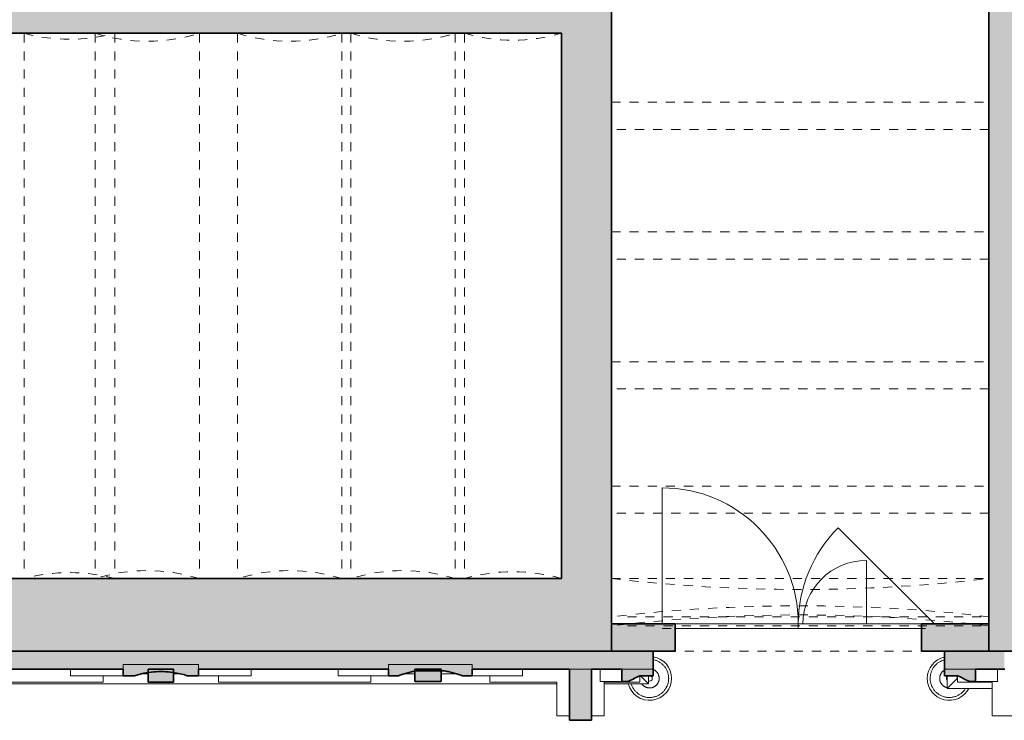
# Model space of a CAD drawing. Header units: metres. Extents: x -0.2 to 44.7, y -1.1 to 28.
# Tile 4 of 11: x 11.1 to 22, y -0.2 to 7.5. Entities that reach past the tile are written whole.
import ezdxf

# ---------------------------------------------------------------- set-up
doc = ezdxf.new("R2010")
doc.units = ezdxf.units.M
doc.linetypes.add('AV - Cerch_ 1 tecka 4mm', pattern=[0.006, 0.004, -0.001, 0, -0.001])
doc.layers.add('AV-SRAFY', color=7, linetype='Continuous', lineweight=35)
doc.layers.add('AV-STAVBA', color=7, linetype='Continuous', lineweight=18)

# ---------------------------------------------------------------- blocks, each defined once
blk = doc.blocks.new('GM_Otvor s klenutým nadpražím - 4160x5200-1335175-1NP mezipatro')
at = {"layer": 'AV-STAVBA', "color": 254, "linetype": 'AV - Cerch_ 1 tecka 4mm', "lineweight": 13, "true_color": 0xcccccc}
for p, q in [((-2.08, 0.45), (2.08, 0.45)), ((1.996, -0.07), (-1.996, -0.07))]:
    blk.add_line(p, q, dxfattribs=at)
for centre, start, end in [((0, 18.417), 263.3963, 276.6037), ((0, -18.037), 83.3963, 96.6037)]:
    blk.add_arc(centre, 18.087, start, end, dxfattribs=at)
blk = doc.blocks.new('DO_2_Ocel__členěné dřevěné vrata - 1500x1970-1358107-1NP mezipatro')
at = {"layer": 'AV-STAVBA', "color": 254, "true_color": 0xcccccc}
for p, q in [((-1.5, 1.65), (-1.5, 0.15)), ((1.5, 0.15), (0.439, 1.211)), ((0.75, 0.85), (0.75, 0.15)), ((-1.356, 0.15), (1.356, 0.15)), ((0, 0.15), (0, 0.1)), ((-1.356, 0.1), (1.356, 0.1))]:
    blk.add_line(p, q, dxfattribs=at)
at = {"layer": 'AV-STAVBA', "color": 254, "linetype": 'AV - Cerch_ 1 tecka 4mm', "true_color": 0xcccccc}
for p, q in [((-1.65, 0.15), (1.65, 0.15)), ((-1.5, 0.15), (1.5, 0.15)), ((-1.5, 0.1), (1.5, 0.1)), ((1.65, -0.15), (-1.65, -0.15))]:
    blk.add_line(p, q, dxfattribs=at)
at = {"layer": 'AV-STAVBA', "color": 254, "true_color": 0xcccccc}
for centre, radius, start, end in [((-1.5, 0.15), 1.5, 360, 90), ((1.5, 0.15), 1.5, 135, 180), ((0.75, 0.15), 0.7, 90, 180)]:
    blk.add_arc(centre, radius, start, end, dxfattribs=at)
blk = doc.blocks.new('GM_Void_valená klenba - GM_Void_valená klenba-1557067-1NP mezipatro')
at = {"layer": 'AV-STAVBA', "color": 254, "linetype": 'AV - Cerch_ 1 tecka 4mm', "lineweight": 13, "true_color": 0xcccccc}
for p, q in [((-0.5, 3.005), (-0.5, -3.005)), ((-0.5, 3.005), (0.5, 3.005)), ((0.5, 3.005), (0.5, -3.005)), ((-0.5, -3.005), (0.5, -3.005))]:
    blk.add_line(p, q, dxfattribs=at)
for centre, start, end in [((0, 4.869), 254.9853, 285.0147), ((0, -4.869), 74.9853, 105.0147)]:
    blk.add_arc(centre, 1.93, start, end, dxfattribs=at)
blk = doc.blocks.new('GM_Void_valená klenba - GM_Void_valená klenba-1557066-1NP mezipatro')
at = {"layer": 'AV-STAVBA', "color": 254, "linetype": 'AV - Cerch_ 1 tecka 4mm', "lineweight": 13, "true_color": 0xcccccc}
for p, q in [((-0.575, 3.005), (-0.575, -3.005)), ((-0.575, 3.005), (0.575, 3.005)), ((0.575, 3.005), (0.575, -3.005)), ((-0.575, -3.005), (0.575, -3.005))]:
    blk.add_line(p, q, dxfattribs=at)
for centre, start, end in [((0, 4.847), 252.6668, 287.3332), ((0, -4.847), 72.6668, 107.3332)]:
    blk.add_arc(centre, 1.93, start, end, dxfattribs=at)
blk = doc.blocks.new('GM_Void_valená klenba - GM_Void_valená klenba-1557065-1NP mezipatro')
at = {"layer": 'AV-STAVBA', "color": 254, "linetype": 'AV - Cerch_ 1 tecka 4mm', "lineweight": 13, "true_color": 0xcccccc}
for p, q in [((-0.535, 3.005), (-0.535, -3.005)), ((-0.535, 3.005), (0.535, 3.005)), ((0.535, 3.005), (0.535, -3.005)), ((-0.535, -3.005), (0.535, -3.005))]:
    blk.add_line(p, q, dxfattribs=at)
for centre, start, end in [((0, 4.859), 253.9067, 286.0933), ((0, -4.859), 73.9067, 106.0933)]:
    blk.add_arc(centre, 1.93, start, end, dxfattribs=at)
blk = doc.blocks.new('SFR_Trám_obdelník - 300x380-1644687-1NP mezipatro')
at = {"layer": 'AV-STAVBA', "color": 254, "linetype": 'AV - Cerch_ 1 tecka 4mm', "lineweight": 13, "true_color": 0xcccccc}
for p, q in [((-2.08, -0.15), (-2.08, 0.15)), ((-2.08, 0.15), (2.08, 0.15)), ((2.08, 0.15), (2.08, -0.15)), ((2.08, -0.15), (-2.08, -0.15))]:
    blk.add_line(p, q, dxfattribs=at)
blk = doc.blocks.new('Zdobná fasáda 1NP - Zdobná fasáda 1NP-1554848-1NP mezipatro')
at = {"layer": 'AV-STAVBA', "true_color": 0xcccccc}
for points in [[(12.991, 0.278), (13.115, 0.278), (13.115, 0.403), (12.285, 0.403), (12.285, 0.278), (12.41, 0.278), (12.461, 0.293), (12.513, 0.305), (12.566, 0.314), (12.62, 0.32), (12.673, 0.323), (12.727, 0.323), (12.78, 0.32), (12.834, 0.314), (12.887, 0.305), (12.939, 0.293)], [(12.84, 0.206), (12.84, 0.348), (12.56, 0.348), (12.56, 0.206)], [(15.276, 0.278), (15.32, 0.278), (15.37, 0.295), (15.422, 0.31), (15.474, 0.323), (15.527, 0.332), (15.813, 0.332), (15.866, 0.323), (15.918, 0.31), (15.97, 0.295), (16.02, 0.278), (16.131, 0.278), (16.131, 0.403), (15.209, 0.403), (15.209, 0.278)], [(15.79, 0.215), (15.79, 0.348), (15.5, 0.348), (15.5, 0.215)], [(17.299, -0.214), (17.445, -0.214), (17.445, 0.348), (17.205, 0.348), (17.205, -0.214)]]:
    blk.add_hatch(color=254, dxfattribs=at).paths.add_polyline_path(points)
h = blk.add_hatch(color=254, dxfattribs=at)
h.paths.add_polyline_path([(21.612, 0.212), (21.678, 0.212), (21.678, 0.348), (21.334, 0.348), (21.334, 0.277), (21.483, 0.277), (21.597, 0.22)])
h.paths.add_polyline_path([(17.781, 0.212), (17.848, 0.212), (17.977, 0.277), (18.126, 0.277), (18.126, 0.348), (17.781, 0.348)])
at = {"layer": 'AV-STAVBA', "color": 254, "true_color": 0xcccccc}
for p, q in [((11.705, 0.348), (11.705, 0.278)), ((13.115, 0.403), (12.285, 0.403)), ((12.285, 0.403), (12.285, 0.348)), ((13.115, 0.348), (13.115, 0.403)), ((13.695, 0.278), (13.695, 0.348)), ((14.655, 0.348), (14.655, 0.278)), ((16.131, 0.403), (15.209, 0.403)), ((15.209, 0.403), (15.209, 0.348)), ((16.131, 0.348), (16.131, 0.403)), ((16.685, 0.278), (16.685, 0.348)), ((17.445, 0.348), (17.205, 0.348)), ((17.54, 0.348), (17.54, 0.212)), ((17.54, 0.212), (17.54, 0.348)), ((18.126, 0.348), (17.781, 0.348)), ((21.678, 0.348), (21.334, 0.348)), ((21.919, 0.348), (21.919, 0.212)), ((11.705, 0.278), (12.285, 0.278)), ((12.065, 0.278), (12.065, 0.208)), ((12.485, 0.298), (12.56, 0.298)), ((12.84, 0.298), (12.915, 0.298)), ((13.115, 0.278), (13.695, 0.278)), ((13.335, 0.208), (13.335, 0.278)), ((14.655, 0.278), (15.209, 0.278)), ((15.015, 0.278), (15.015, 0.208)), ((15.38, 0.298), (15.5, 0.298)), ((15.79, 0.298), (15.96, 0.298)), ((16.131, 0.278), (16.685, 0.278)), ((16.325, 0.208), (16.325, 0.278)), ((17.98, 0.277), (17.98, 0.208)), ((18.075, 0.188), (17.986, 0.277)), ((18.075, 0.277), (18.075, 0.188)), ((21.365, 0.138), (21.365, 0.277)), ((21.475, 0.248), (21.365, 0.138)), ((21.475, 0.248), (21.475, 0.277)), ((21.48, 0.248), (21.475, 0.248)), ((21.48, 0.208), (21.48, 0.277)), ((17.065, 0.188), (5.63, 0.188)), ((12.065, 0.208), (10.425, 0.208)), ((15.015, 0.208), (13.335, 0.208)), ((17.065, 0.208), (16.325, 0.208)), ((17.065, 0.208), (17.065, -0.165)), ((17.54, 0.212), (17.781, 0.212)), ((17.585, -0.165), (17.585, 0.208)), ((17.585, 0.208), (17.98, 0.208)), ((18.075, 0.188), (17.585, 0.188)), ((21.86, 0.138), (21.365, 0.138)), ((21.48, 0.208), (21.86, 0.208)), ((21.678, 0.212), (21.919, 0.212)), ((21.86, 0.208), (21.86, -0.165)), ((17.065, -0.165), (17.205, -0.165)), ((17.445, -0.165), (17.585, -0.165)), ((21.86, -0.165), (22.38, -0.165))]:
    blk.add_line(p, q, dxfattribs=at)
at = {"layer": 'AV-STAVBA', "color": 254, "lineweight": 35, "true_color": 0xcccccc}
for p, q in [((12.285, 0.348), (12.285, 0.278)), ((12.56, 0.348), (12.56, 0.206)), ((12.84, 0.348), (12.56, 0.348)), ((12.84, 0.206), (12.84, 0.348)), ((13.115, 0.278), (13.115, 0.348)), ((15.209, 0.348), (15.209, 0.278)), ((15.5, 0.348), (15.5, 0.215)), ((15.79, 0.348), (15.5, 0.348)), ((15.527, 0.332), (15.813, 0.332)), ((15.79, 0.215), (15.79, 0.348)), ((16.131, 0.278), (16.131, 0.348)), ((17.205, 0.348), (17.205, -0.214)), ((17.445, -0.214), (17.445, 0.348)), ((17.781, 0.348), (17.781, 0.212)), ((18.126, 0.277), (18.126, 0.348)), ((21.334, 0.348), (21.334, 0.277)), ((21.678, 0.212), (21.678, 0.348)), ((12.285, 0.278), (12.41, 0.278)), ((12.991, 0.278), (13.115, 0.278)), ((15.209, 0.278), (15.32, 0.278)), ((16.02, 0.278), (16.131, 0.278)), ((17.977, 0.277), (18.126, 0.277)), ((21.334, 0.277), (21.483, 0.277)), ((12.56, 0.206), (12.84, 0.206)), ((15.5, 0.215), (15.79, 0.215)), ((17.781, 0.212), (17.848, 0.212)), ((21.612, 0.212), (21.678, 0.212)), ((17.205, -0.214), (17.445, -0.214))]:
    blk.add_line(p, q, dxfattribs=at)
at = {"layer": 'AV-STAVBA', "color": 254, "true_color": 0xcccccc, "flags": 128}
for points in [[(18.297, 0.248), (18.296, 0.257), (18.296, 0.265), (18.295, 0.273), (18.294, 0.282), (18.292, 0.29), (18.291, 0.298), (18.288, 0.306), (18.286, 0.314), (18.283, 0.322), (18.28, 0.33), (18.276, 0.338), (18.273, 0.345), (18.269, 0.353), (18.264, 0.36), (18.26, 0.367), (18.255, 0.374), (18.25, 0.381), (18.244, 0.387), (18.239, 0.393), (18.233, 0.399), (18.226, 0.405), (18.22, 0.411), (18.214, 0.416), (18.207, 0.421), (18.2, 0.425), (18.193, 0.43), (18.185, 0.434), (18.178, 0.438), (18.17, 0.441), (18.162, 0.445), (18.154, 0.447), (18.146, 0.45), (18.138, 0.452), (18.13, 0.454), (18.126, 0.455)], [(21.334, 0.452), (21.332, 0.451), (21.324, 0.449), (21.316, 0.446), (21.308, 0.443), (21.301, 0.44), (21.293, 0.436), (21.286, 0.432), (21.278, 0.428), (21.271, 0.423), (21.264, 0.419), (21.258, 0.413), (21.251, 0.408), (21.245, 0.402), (21.239, 0.397), (21.233, 0.391), (21.227, 0.384), (21.222, 0.378), (21.217, 0.371), (21.212, 0.364), (21.208, 0.357), (21.204, 0.35), (21.2, 0.342), (21.196, 0.334), (21.193, 0.327), (21.19, 0.319), (21.187, 0.311), (21.185, 0.303), (21.183, 0.295), (21.181, 0.286), (21.18, 0.278), (21.179, 0.27), (21.178, 0.261), (21.178, 0.253), (21.178, 0.248)], [(18.192, 0.248), (18.191, 0.252), (18.191, 0.257), (18.191, 0.261), (18.19, 0.265), (18.189, 0.269), (18.189, 0.273), (18.187, 0.277), (18.186, 0.281), (18.185, 0.285), (18.183, 0.289), (18.181, 0.293), (18.18, 0.297), (18.178, 0.301), (18.175, 0.304), (18.173, 0.308), (18.171, 0.311), (18.168, 0.315), (18.165, 0.318), (18.162, 0.321), (18.159, 0.324), (18.156, 0.327), (18.153, 0.33), (18.15, 0.332), (18.146, 0.335), (18.143, 0.337), (18.139, 0.339), (18.136, 0.341), (18.132, 0.343), (18.128, 0.345), (18.126, 0.346)], [(21.333, 0.338), (21.33, 0.336), (21.326, 0.334), (21.323, 0.331), (21.32, 0.328), (21.316, 0.326), (21.313, 0.323), (21.31, 0.32), (21.308, 0.316), (21.305, 0.313), (21.302, 0.31), (21.3, 0.306), (21.298, 0.303), (21.296, 0.299), (21.294, 0.295), (21.292, 0.291), (21.29, 0.288), (21.289, 0.284), (21.287, 0.28), (21.286, 0.276), (21.285, 0.271), (21.284, 0.267), (21.284, 0.263), (21.283, 0.259), (21.283, 0.255), (21.283, 0.25), (21.283, 0.248)], [(17.884, 0.188), (17.886, 0.182), (17.889, 0.174), (17.892, 0.166), (17.895, 0.158), (17.899, 0.151), (17.903, 0.144), (17.907, 0.136), (17.912, 0.129), (17.917, 0.122), (17.922, 0.116), (17.927, 0.109), (17.933, 0.103), (17.939, 0.097), (17.945, 0.091), (17.952, 0.086), (17.958, 0.081), (17.965, 0.076), (17.972, 0.071), (17.979, 0.067), (17.987, 0.062), (17.994, 0.059), (18.002, 0.055), (18.01, 0.052), (18.017, 0.049), (18.025, 0.046), (18.034, 0.044), (18.042, 0.042), (18.05, 0.041), (18.058, 0.039), (18.067, 0.038), (18.075, 0.038), (18.084, 0.038), (18.092, 0.038), (18.1, 0.038), (18.109, 0.039), (18.117, 0.04), (18.125, 0.041), (18.134, 0.043), (18.142, 0.045), (18.15, 0.048), (18.158, 0.05), (18.166, 0.053), (18.174, 0.057), (18.181, 0.06), (18.189, 0.064), (18.196, 0.069), (18.203, 0.073), (18.21, 0.078), (18.217, 0.083), (18.223, 0.088), (18.229, 0.094), (18.235, 0.1), (18.241, 0.106), (18.247, 0.112), (18.252, 0.119), (18.257, 0.126), (18.262, 0.132), (18.266, 0.14), (18.271, 0.147), (18.274, 0.154), (18.278, 0.162), (18.281, 0.17), (18.284, 0.178), (18.287, 0.186), (18.289, 0.194), (18.291, 0.202), (18.293, 0.21), (18.294, 0.218), (18.295, 0.227), (18.296, 0.235), (18.296, 0.244), (18.297, 0.248)], [(17.999, 0.188), (18.001, 0.185), (18.004, 0.182), (18.006, 0.179), (18.009, 0.175), (18.012, 0.172), (18.015, 0.17), (18.019, 0.167), (18.022, 0.164), (18.025, 0.162), (18.029, 0.159), (18.032, 0.157), (18.036, 0.155), (18.04, 0.153), (18.044, 0.151), (18.048, 0.15), (18.052, 0.148), (18.056, 0.147), (18.06, 0.146), (18.064, 0.145), (18.068, 0.144), (18.072, 0.143), (18.076, 0.143), (18.081, 0.143), (18.085, 0.143), (18.089, 0.143), (18.093, 0.143), (18.097, 0.143), (18.102, 0.144), (18.106, 0.144), (18.11, 0.145), (18.114, 0.146), (18.118, 0.148), (18.122, 0.149), (18.126, 0.15), (18.13, 0.152), (18.134, 0.154), (18.137, 0.156), (18.141, 0.158), (18.145, 0.16), (18.148, 0.163), (18.151, 0.165), (18.155, 0.168), (18.158, 0.171), (18.161, 0.174), (18.164, 0.177), (18.167, 0.18), (18.169, 0.183), (18.172, 0.187), (18.174, 0.19), (18.176, 0.194), (18.179, 0.197), (18.18, 0.201), (18.182, 0.205), (18.184, 0.209), (18.185, 0.213), (18.187, 0.217), (18.188, 0.221), (18.189, 0.225), (18.19, 0.229), (18.19, 0.233), (18.191, 0.237), (18.191, 0.242), (18.192, 0.246), (18.192, 0.248)], [(21.178, 0.248), (21.178, 0.24), (21.178, 0.231), (21.179, 0.223), (21.18, 0.215), (21.182, 0.206), (21.184, 0.198), (21.186, 0.19), (21.188, 0.182), (21.191, 0.174), (21.194, 0.166), (21.198, 0.158), (21.202, 0.151), (21.206, 0.144), (21.21, 0.136), (21.214, 0.129), (21.219, 0.122), (21.225, 0.116), (21.23, 0.109), (21.236, 0.103), (21.242, 0.097), (21.248, 0.091), (21.254, 0.086), (21.261, 0.081), (21.268, 0.076), (21.275, 0.071), (21.282, 0.067), (21.289, 0.062), (21.297, 0.059), (21.304, 0.055), (21.312, 0.052), (21.32, 0.049), (21.328, 0.046), (21.336, 0.044), (21.344, 0.042), (21.353, 0.041), (21.361, 0.039), (21.369, 0.038), (21.378, 0.038), (21.386, 0.038), (21.395, 0.038), (21.403, 0.038), (21.411, 0.039), (21.42, 0.04), (21.428, 0.041), (21.436, 0.043), (21.444, 0.045), (21.452, 0.048), (21.46, 0.05), (21.468, 0.053), (21.476, 0.057), (21.484, 0.06), (21.491, 0.064), (21.498, 0.069), (21.505, 0.073), (21.512, 0.078), (21.519, 0.083), (21.526, 0.088), (21.532, 0.094), (21.538, 0.1), (21.544, 0.106), (21.549, 0.112), (21.555, 0.119), (21.56, 0.126), (21.564, 0.132), (21.568, 0.138)], [(21.283, 0.248), (21.283, 0.244), (21.283, 0.24), (21.283, 0.236), (21.284, 0.231), (21.285, 0.227), (21.286, 0.223), (21.287, 0.219), (21.288, 0.215), (21.289, 0.211), (21.291, 0.207), (21.293, 0.203), (21.295, 0.199), (21.297, 0.196), (21.299, 0.192), (21.301, 0.189), (21.304, 0.185), (21.306, 0.182), (21.309, 0.179), (21.312, 0.175), (21.315, 0.172), (21.318, 0.17), (21.321, 0.167), (21.324, 0.164), (21.328, 0.162), (21.331, 0.159), (21.335, 0.157), (21.339, 0.155), (21.342, 0.153), (21.346, 0.151), (21.35, 0.15), (21.354, 0.148), (21.358, 0.147), (21.362, 0.146), (21.365, 0.145)]]:
    blk.add_lwpolyline(points, dxfattribs=at)
at = {"layer": 'AV-STAVBA', "color": 254, "true_color": 0xcccccc}
for centre, radius, start, end in [((18.086, 0.248), 0.242, 360, 80.4863), ((21.388, 0.248), 0.242, 103.0101, 180), ((18.086, 0.248), 0.242, 194.3944, 360), ((18.086, 0.248), 0.0301, 360, 112.1727), ((18.086, 0.248), 0.0301, 247.8273, 360), ((21.388, 0.248), 0.242, 180, 332.9023), ((21.388, 0.248), 0.0301, 144, 180), ((21.388, 0.248), 0.0301, 180, 216)]:
    blk.add_arc(centre, radius, start, end, dxfattribs=at)
at = {"layer": 'AV-STAVBA', "color": 254, "lineweight": 35, "true_color": 0xcccccc}
for points in [[(15.32, 0.278), (15.336, 0.284), (15.37, 0.296), (15.422, 0.311), (15.474, 0.323), (15.509, 0.33), (15.527, 0.332)], [(15.813, 0.332), (15.831, 0.33), (15.866, 0.323), (15.918, 0.311), (15.97, 0.296), (16.004, 0.284), (16.02, 0.278)], [(17.848, 0.212), (17.869, 0.223), (17.912, 0.245), (17.955, 0.267), (17.977, 0.277)], [(21.483, 0.277), (21.505, 0.267), (21.547, 0.245), (21.59, 0.223), (21.612, 0.212)]]:
    blk.add_open_spline(points, degree=3, dxfattribs=at)
blk.add_open_spline([(12.41, 0.278), (12.427, 0.283), (12.461, 0.293), (12.531, 0.309), (12.619, 0.322), (12.727, 0.325), (12.825, 0.317), (12.913, 0.3), (12.965, 0.286), (12.991, 0.278)], degree=3, knots=[0, 0, 0, 0, 0.090909, 0.181818, 0.363636, 0.545455, 0.727273, 0.863636, 1, 1, 1, 1], dxfattribs=at)
blk = doc.blocks.new('GM_Otvor s klenutým nadpražím - 4160x5200-1561804-1NP mezipatro')
at = {"layer": 'AV-STAVBA', "color": 254, "linetype": 'AV - Cerch_ 1 tecka 4mm', "lineweight": 13, "true_color": 0xcccccc}
for p, q in [((-2.08, 0.4), (2.08, 0.4)), ((1.996, -0.02), (-1.996, -0.02))]:
    blk.add_line(p, q, dxfattribs=at)
for centre, start, end in [((0, 18.367), 263.3963, 276.6037), ((0, -17.987), 83.3963, 96.6037)]:
    blk.add_arc(centre, 18.087, start, end, dxfattribs=at)
blk = doc.blocks.new('D0089 - 1514 - OÚPSŘ_Benešova_rvt-1-1NP mezipatro')
at = {"layer": 'AV-SRAFY', "lineweight": 18, "true_color": 0xcccccc}
for points in [[(17.665, 7.358), (17.665, 13.848), (17.415, 13.848), (17.415, 14.048), (17.165, 14.048), (17.165, 7.358)], [(22.356, 1.348), (22.405, 1.348), (22.405, 8.528), (21.825, 8.528), (21.825, 1.348)], [(17.165, 7.358), (17.165, 8.038), (10.655, 8.038), (10.655, 7.548), (10.455, 7.548), (10.455, 7.358), (17.115, 7.358)], [(17.299, 1.348), (17.665, 1.348), (17.665, 7.358), (17.115, 7.358), (17.115, 1.348)], [(17.115, 0.548), (17.115, 1.348), (5.44, 1.348), (5.44, 0.548), (16.288, 0.548)], [(16.793, 0.348), (17.455, 0.348), (17.455, 0.548), (5.445, 0.548), (5.445, 0.348), (6.465, 0.348), (6.465, 0.403), (7.295, 0.403), (7.295, 0.348), (9.375, 0.348), (9.375, 0.403), (10.205, 0.403), (10.205, 0.348), (12.285, 0.348), (12.285, 0.403), (13.115, 0.403), (13.115, 0.348), (15.209, 0.348), (15.209, 0.403), (16.131, 0.403), (16.131, 0.348), (16.54, 0.348)]]:
    blk.add_hatch(color=254, dxfattribs=at).paths.add_polyline_path(points)
h = blk.add_hatch(color=254, dxfattribs=at)
h.paths.add_polyline_path([(22.405, 0.548), (22.405, 1.348), (21.825, 1.348), (21.825, 0.548), (22.356, 0.548)])
h.paths.add_polyline_path([(17.665, 0.548), (17.665, 1.348), (17.115, 1.348), (17.115, 0.548), (17.299, 0.548)])
h = blk.add_hatch(color=254, dxfattribs=at)
h.paths.add_polyline_path([(21.825, 0.548), (21.825, 0.848), (21.081, 0.848), (21.081, 0.548), (21.344, 0.548)])
h.paths.add_polyline_path([(17.665, 0.548), (18.368, 0.548), (18.368, 0.848), (17.665, 0.848)])
h = blk.add_hatch(color=254, dxfattribs=at)
h.paths.add_polyline_path([(21.334, 0.348), (21.995, 0.348), (21.995, 0.548), (21.334, 0.548), (21.334, 0.355)])
h.paths.add_polyline_path([(17.781, 0.348), (18.126, 0.348), (18.126, 0.548), (17.455, 0.548), (17.455, 0.348)])
at = {"layer": 'AV-STAVBA', "color": 254, "lineweight": 35, "true_color": 0xcccccc}
for p, q in [((17.665, 7.358), (17.665, 13.848)), ((21.825, 8.528), (21.825, 1.348)), ((10.455, 7.358), (17.115, 7.358)), ((17.115, 7.358), (17.115, 1.348)), ((17.665, 1.348), (17.665, 7.358)), ((17.115, 1.348), (5.44, 1.348)), ((17.665, 0.548), (17.665, 1.348)), ((21.825, 1.348), (21.825, 0.548)), ((18.368, 0.848), (17.665, 0.848)), ((17.665, 0.848), (17.665, 0.548)), ((18.368, 0.548), (18.368, 0.848)), ((21.825, 0.848), (21.081, 0.848)), ((21.081, 0.848), (21.081, 0.548)), ((21.825, 0.548), (21.825, 0.848)), ((5.44, 0.548), (17.115, 0.548)), ((17.455, 0.548), (5.445, 0.548)), ((17.115, 0.548), (17.665, 0.548)), ((18.126, 0.548), (17.455, 0.548)), ((17.665, 0.548), (18.368, 0.548)), ((18.126, 0.348), (18.126, 0.548)), ((21.081, 0.548), (21.825, 0.548)), ((21.995, 0.548), (21.334, 0.548)), ((21.334, 0.548), (21.334, 0.348)), ((21.825, 0.548), (22.405, 0.548)), ((34.005, 0.548), (21.995, 0.548)), ((10.205, 0.348), (12.285, 0.348)), ((13.115, 0.348), (15.209, 0.348)), ((16.131, 0.348), (17.205, 0.348)), ((17.445, 0.348), (17.455, 0.348)), ((17.455, 0.348), (17.781, 0.348)), ((21.678, 0.348), (21.995, 0.348)), ((21.995, 0.348), (22, 0.348))]:
    blk.add_line(p, q, dxfattribs=at)
at = {"layer": 'AV-STAVBA', "color": 254, "true_color": 0xcccccc}
for p, q in [((12.285, 0.348), (12.285, 0.403)), ((12.285, 0.403), (13.115, 0.403)), ((13.115, 0.403), (13.115, 0.348)), ((15.209, 0.348), (15.209, 0.403)), ((15.209, 0.403), (16.131, 0.403)), ((16.131, 0.403), (16.131, 0.348)), ((17.205, 0.348), (17.445, 0.348)), ((17.781, 0.348), (18.126, 0.348)), ((21.334, 0.348), (21.678, 0.348))]:
    blk.add_line(p, q, dxfattribs=at)
at = {"layer": 'AV-STAVBA', "color": 254, "linetype": 'AV - Cerch_ 1 tecka 4mm', "lineweight": 13, "true_color": 0xcccccc}
for name, p in [('GM_Void_valená klenba - GM_Void_valená klenba-1557067-1NP mezipatro', (11.695, 4.353)), ('GM_Void_valená klenba - GM_Void_valená klenba-1557066-1NP mezipatro', (12.55, 4.353)), ('GM_Void_valená klenba - GM_Void_valená klenba-1557066-1NP mezipatro', (14.12, 4.353)), ('GM_Void_valená klenba - GM_Void_valená klenba-1557066-1NP mezipatro', (15.37, 4.353)), ('GM_Void_valená klenba - GM_Void_valená klenba-1557065-1NP mezipatro', (16.58, 4.353)), ('SFR_Trám_obdelník - 300x380-1644687-1NP mezipatro', (19.745, 6.448)), ('SFR_Trám_obdelník - 300x380-1644687-1NP mezipatro', (19.745, 5.018)), ('SFR_Trám_obdelník - 300x380-1644687-1NP mezipatro', (19.745, 3.588)), ('SFR_Trám_obdelník - 300x380-1644687-1NP mezipatro', (19.745, 2.218)), ('DO_2_Ocel__členěné dřevěné vrata - 1500x1970-1358107-1NP mezipatro', (19.725, 0.698)), ('GM_Otvor s klenutým nadpražím - 4160x5200-1335175-1NP mezipatro', (19.745, 0.898)), ('GM_Otvor s klenutým nadpražím - 4160x5200-1561804-1NP mezipatro', (19.745, 0.948)), ('Zdobná fasáda 1NP - Zdobná fasáda 1NP-1554848-1NP mezipatro', (0, 0))]:
    blk.add_blockref(name, p, dxfattribs=at)

msp = doc.modelspace()

# ---------------------------------------------------------------- block references
at = {"lineweight": 5}
msp.add_blockref('D0089 - 1514 - OÚPSŘ_Benešova_rvt-1-1NP mezipatro', (0, 0), dxfattribs=at)

doc.saveas('drawing.dxf')
